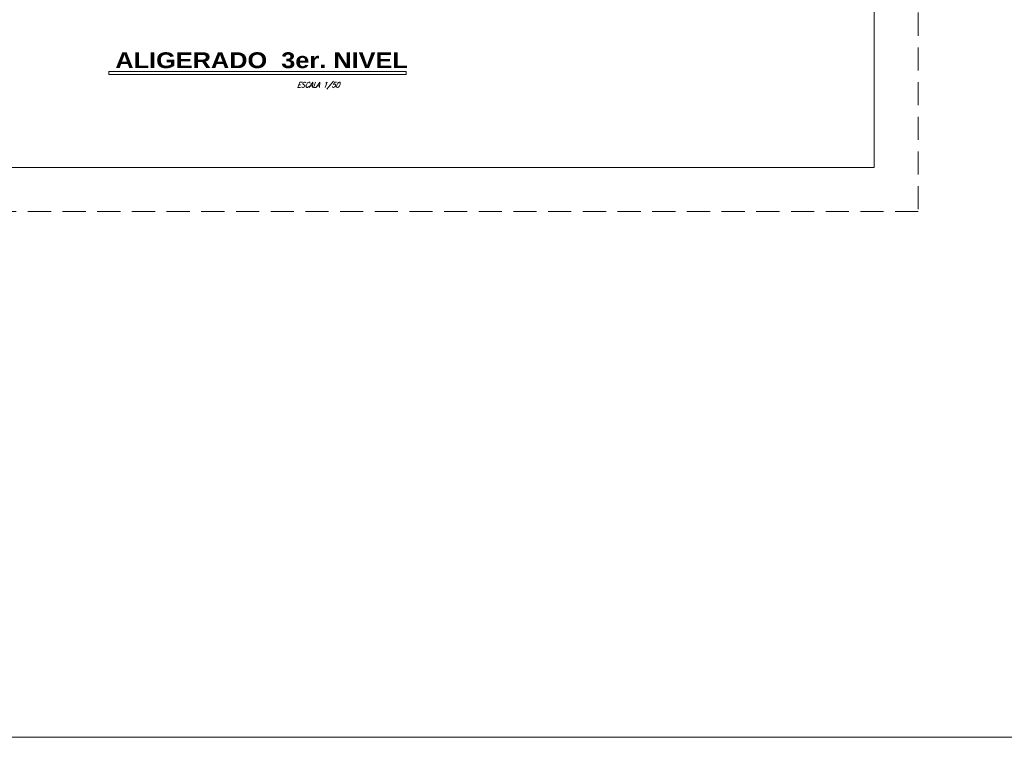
# Model space of a CAD drawing. Header units: metres. Extents: x -11 to 490, y -19 to 215.
# Tile 55 of 73: x 111 to 134, y -19 to -2. Entities that reach past the tile are written whole.
import ezdxf
from ezdxf.enums import TextEntityAlignment as Align

# ---------------------------------------------------------------- set-up
doc = ezdxf.new("R2010")
doc.units = ezdxf.units.M
doc.linetypes.add('DASHED', pattern=[19.05, 12.7, -6.35])
doc.linetypes.add('HIDDEN', pattern=[0.375, 0.25, -0.125])
doc.layers.add('no se imprime', color=8, linetype='DASHED', plot=False)
doc.layers.add('Pluma 0.2', color=252, linetype='Continuous', lineweight=20)
doc.layers.add('Textos', color=7, linetype='Continuous', lineweight=0)
doc.layers.add('PLUMA 0.8', color=7, linetype='Continuous', lineweight=80, true_color=0x2e2e2e)
doc.layers.add('VIGAS DE CIMENTACION', color=6, linetype='Continuous', lineweight=30, true_color=0xff00ff)
doc.layers.add('VIGAS', color=2, linetype='Continuous')
doc.styles.add('ARIAL BLACK', font='txt', dxfattribs={"height": 0.1})
doc.styles.add('STYLE5', font='romans.shx', dxfattribs={"width": 0.8})

msp = doc.modelspace()

# ---------------------------------------------------------------- linework, layer by layer
at = {"layer": 'no se imprime', "color": 251, "linetype": 'HIDDEN', "lineweight": 5, "ltscale": 2.1}
msp.add_lwpolyline([(88.728, -6.587), (88.728, 23.913), (131.728, 23.913), (131.728, -6.587)], close=True, dxfattribs=at)
at = {"layer": 'Pluma 0.2', "color": 4, "ltscale": 0.5}
msp.add_lwpolyline([(89.728, 22.913), (130.728, 22.913), (130.728, -5.587), (89.728, -5.587)], close=True, dxfattribs=at)
at = {"layer": 'VIGAS', "color": 7, "linetype": 'Continuous', "lineweight": 5}
msp.add_lwpolyline([(-10.668, 33.912), (172.84, 33.912), (172.84, -18.518), (-10.668, -18.518)], close=True, dxfattribs=at)
at = {"layer": 'VIGAS DE CIMENTACION', "color": 1, "linetype": 'Continuous', "lineweight": 5}
msp.add_lwpolyline([(120.102, -3.414), (113.356, -3.414), (113.356, -3.482), (120.102, -3.482)], close=True, dxfattribs=at)

# ---------------------------------------------------------------- texts
at = {"layer": 'PLUMA 0.8', "color": 9, "linetype": 'Continuous', "lineweight": 5, "style": 'STYLE5', "oblique": 21, "width": 0.8}
msp.add_text('ESCALA 1/50', height=0.12, dxfattribs=at).set_placement((118.107, -3.774), align=Align.CENTER)
at = {"layer": 'Textos', "lineweight": -3, "style": 'ARIAL BLACK'}
msp.add_text('ALIGERADO  3er. NIVEL', height=0.35933, dxfattribs=at).set_placement((116.821, -3.334), align=Align.CENTER)

doc.saveas('drawing.dxf')
